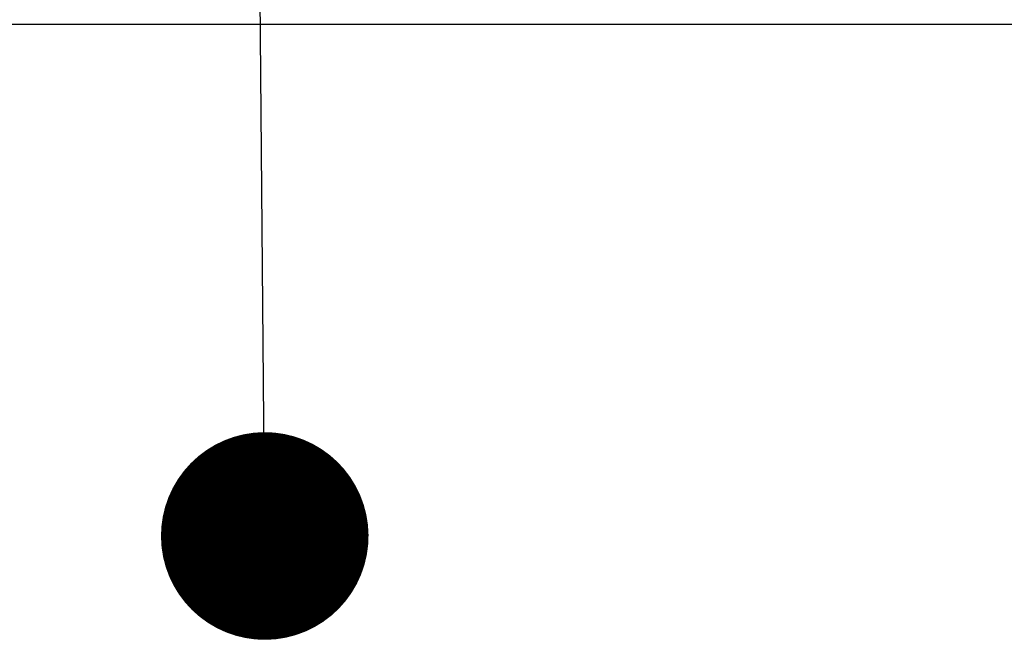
# Model space of a CAD drawing. Header units: millimetres. Extents: x 64850 to 1408875, y -594029 to 57306.
# Tile 7 of 58: x 82559 to 82776, y 51756 to 51895. Entities that reach past the tile are written whole.
import ezdxf

# ---------------------------------------------------------------- set-up
doc = ezdxf.new("R2010")
doc.units = ezdxf.units.MM
doc.header["$MEASUREMENT"] = 0
for name, color, linetype, lineweight in [('2D - Ogólne_Nr_pióra__21', 7, 'Continuous', 25), ('Konstrukcja - Dachy_Nr_pióra__1', 7, 'Continuous', 13), ('Opisy - Etykiety_Nr_pióra__1', 7, 'Continuous', 13)]:
    doc.layers.add(name, color=color, linetype=linetype, lineweight=lineweight)
doc.layers.add('Konstrukcja - Dachy', color=7, linetype='Continuous')
doc.dimstyles.new('STYL_AUTOMATYCZNY__3', dxfattribs={"dimtxt": 0.18, "dimasz": 91.2, "dimexe": 0.18, "dimexo": 0.0625, "dimgap": 0, "dimtad": 0, "dimtih": 1, "dimtoh": 1, "dimdec": 4, "dimzin": 0, "dimdsep": 46, "dimcen": 0.09, "dimadec": 0, "dimazin": 0, "dimtfac": 1, "dimtdec": 4, "dimtmove": 0, "dimatfit": 3, "dimldrblk": 'ARROWHEAD_11', "dimfxl": 1, "dimtolj": 1, "dimtzin": 0, "dimarcsym": 0})

# ---------------------------------------------------------------- blocks, each defined once
blk = doc.blocks.new('Dach_1_3', base_point=(82266.13, 51893.74))
at = {"layer": 'Konstrukcja - Dachy_Nr_pióra__1', "color": 7, "linetype": 'Continuous', "lineweight": 13, "flags": 128}
blk.add_lwpolyline([(82266.13, 51893.74), (83966.13, 51893.74)], dxfattribs=at)
blk = doc.blocks.new('ARROWHEAD_11')
at = {"color": 0, "linetype": 'Continuous', "lineweight": 0}
blk.add_line((0, 0), (-1, 0), dxfattribs=at)
at = {"color": 0, "linetype": 'Continuous', "lineweight": 0, "const_width": 0.25, "flags": 128}
blk.add_lwpolyline([(-0.125, 0, 1), (0.125, 0, 1)], format="xyb", close=True, dxfattribs=at)

msp = doc.modelspace()

# ---------------------------------------------------------------- linework, layer by layer
at = {"layer": '2D - Ogólne_Nr_pióra__21', "color": 7, "linetype": 'Continuous', "lineweight": 25, "flags": 128}
msp.add_lwpolyline([(82266.13, 51893.74), (82266.13, 51433.74), (83966.13, 51433.74), (83966.13, 51893.74)], close=True, dxfattribs=at)

# ---------------------------------------------------------------- block references
at = {"layer": 'Konstrukcja - Dachy', "color": 7, "linetype": 'Continuous', "lineweight": 13}
msp.add_blockref('Dach_1_3', (82266.13, 51893.74), dxfattribs=at)

# ---------------------------------------------------------------- leaders
at = {"layer": 'Opisy - Etykiety_Nr_pióra__1', "color": 7, "linetype": 'Continuous', "lineweight": 13, "annotation_type": 0, "has_hookline": 1, "hookline_direction": 0, "text_width": 1774.56}
msp.add_leader([(82613.09, 51781.47), (82610.35, 52099.19), (82722.41, 52105.9)], dimstyle='STYL_AUTOMATYCZNY__3', dxfattribs=at)

doc.saveas('drawing.dxf')
